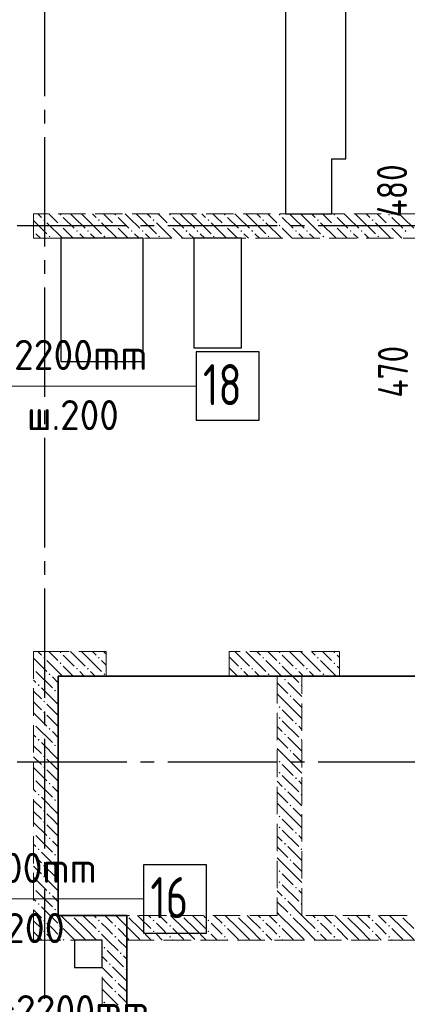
# Model space of a CAD drawing. Header units: millimetres. Extents: x 0 to 43617, y 0 to 59400.
# Tile 26 of 31: x 16142 to 18974, y 44480 to 51678. Entities that reach past the tile are written whole.
import ezdxf

# ---------------------------------------------------------------- set-up
doc = ezdxf.new("R2010")
doc.units = ezdxf.units.MM
doc.linetypes.add('______2', pattern=[270, 200, -70])
doc.linetypes.add('______5', pattern=[1100, 800, -100, 100, -100])
for name, color, linetype, lineweight in [('Standard', 7, 'Continuous', 25), ('ДОП Верх по У', 7, 'Continuous', 25), ('Оси', 40, '______5', 18), ('Позиционная метка номер позиции', 7, 'Continuous', 13), ('Размерная выноска', 7, 'Continuous', 13)]:
    doc.layers.add(name, color=color, linetype=linetype, lineweight=lineweight)
doc.layers.add('ЖБ Перекрытие верхний уровень', color=7, linetype='Continuous', lineweight=25, true_color=0xe0e0ff)
doc.layers.add('ЖБ Стена верхний уровень', color=7, linetype='Continuous', lineweight=25, true_color=0x006e00)
doc.styles.add('GOST 2.304-81', font='txt')
doc.styles.add('ISOCPEUR', font='txt')

msp = doc.modelspace()

# ---------------------------------------------------------------- hatches: boundary and pattern name
at = {"layer": 'ЖБ Стена верхний уровень', "linetype": 'Continuous', "lineweight": 18, "transparency": 33554687}
for points in [[(16434.5, 50253.1), (16440.9, 50259.6), (16447.4, 50253.1), (16440.9, 50246.6)], [(16834.5, 50253.1), (16840.9, 50259.6), (16847.4, 50253.1), (16840.9, 50246.6)], [(17234.5, 50253.1), (17240.9, 50259.6), (17247.4, 50253.1), (17240.9, 50246.6)], [(17634.5, 50253.1), (17640.9, 50259.6), (17647.4, 50253.1), (17640.9, 50246.6)], [(18034.5, 50253.1), (18040.9, 50259.6), (18047.4, 50253.1), (18040.9, 50246.6)], [(18434.5, 50253.1), (18440.9, 50259.6), (18447.4, 50253.1), (18440.9, 50246.6)], [(18834.5, 50253.1), (18840.9, 50259.6), (18847.4, 50253.1), (18840.9, 50246.6)], [(16314.5, 50213.1), (16321, 50219.6), (16327.5, 50213.1), (16321, 50206.6)], [(16434.5, 50173.1), (16440.9, 50179.6), (16447.4, 50173.1), (16440.9, 50166.6)], [(16714.5, 50213.1), (16721, 50219.6), (16727.5, 50213.1), (16721, 50206.6)], [(16834.5, 50173.1), (16840.9, 50179.6), (16847.4, 50173.1), (16840.9, 50166.6)], [(17114.5, 50213.1), (17121, 50219.6), (17127.5, 50213.1), (17121, 50206.6)], [(17234.5, 50173.1), (17240.9, 50179.6), (17247.4, 50173.1), (17240.9, 50166.6)], [(17514.5, 50213.1), (17521, 50219.6), (17527.5, 50213.1), (17521, 50206.6)], [(17634.5, 50173.1), (17640.9, 50179.6), (17647.4, 50173.1), (17640.9, 50166.6)], [(17914.5, 50213.1), (17921, 50219.6), (17927.5, 50213.1), (17921, 50206.6)], [(18034.5, 50173.1), (18040.9, 50179.6), (18047.4, 50173.1), (18040.9, 50166.6)], [(18314.5, 50213.1), (18321, 50219.6), (18327.5, 50213.1), (18321, 50206.6)], [(18434.5, 50173.1), (18440.9, 50179.6), (18447.4, 50173.1), (18440.9, 50166.6)], [(18714.5, 50213.1), (18721, 50219.6), (18727.4, 50213.1), (18721, 50206.6)], [(18834.5, 50173.1), (18840.9, 50179.6), (18847.4, 50173.1), (18840.9, 50166.6)], [(16244, 50136.6), (16247.4, 50133.1), (16244, 50129.7)], [(16554.4, 50133.1), (16560.9, 50139.6), (16567.4, 50133.1), (16560.9, 50126.6)], [(16634.5, 50133.1), (16640.9, 50139.6), (16647.4, 50133.1), (16640.9, 50126.6)], [(16954.4, 50133.1), (16960.9, 50139.6), (16967.4, 50133.1), (16960.9, 50126.6)], [(17034.5, 50133.1), (17040.9, 50139.6), (17047.4, 50133.1), (17040.9, 50126.6)], [(17354.4, 50133.1), (17360.9, 50139.6), (17367.4, 50133.1), (17360.9, 50126.6)], [(17434.5, 50133.1), (17440.9, 50139.6), (17447.4, 50133.1), (17440.9, 50126.6)], [(17754.4, 50133.1), (17760.9, 50139.6), (17767.4, 50133.1), (17760.9, 50126.6)], [(17834.5, 50133.1), (17840.9, 50139.6), (17847.4, 50133.1), (17840.9, 50126.6)], [(18154.4, 50133.1), (18160.9, 50139.6), (18167.4, 50133.1), (18160.9, 50126.6)], [(18234.5, 50133.1), (18240.9, 50139.6), (18247.4, 50133.1), (18240.9, 50126.6)], [(18554.4, 50133.1), (18560.9, 50139.6), (18567.4, 50133.1), (18560.9, 50126.6)], [(18634.5, 50133.1), (18640.9, 50139.6), (18647.4, 50133.1), (18640.9, 50126.6)], [(18954.4, 50133.1), (18960.9, 50139.6), (18967.4, 50133.1), (18960.9, 50126.6)], [(16354.4, 50093.1), (16360.9, 50099.6), (16367.4, 50093.1), (16360.9, 50086.6)], [(16754.4, 50093.1), (16760.9, 50099.6), (16767.4, 50093.1), (16760.9, 50086.6)], [(17154.4, 50093.1), (17160.9, 50099.6), (17167.4, 50093.1), (17160.9, 50086.6)], [(17554.4, 50093.1), (17560.9, 50099.6), (17567.4, 50093.1), (17560.9, 50086.6)], [(17954.4, 50093.1), (17960.9, 50099.6), (17967.4, 50093.1), (17960.9, 50086.6)], [(18354.4, 50093.1), (18360.9, 50099.6), (18367.4, 50093.1), (18360.9, 50086.6)], [(18754.4, 50093.1), (18760.9, 50099.6), (18767.4, 50093.1), (18760.9, 50086.6)], [(16314.5, 47013.1), (16321, 47019.6), (16327.5, 47013.1), (16321, 47006.6)], [(16434.5, 47053.1), (16440.9, 47059.6), (16447.4, 47053.1), (16440.9, 47046.6)], [(16714.5, 47013.1), (16721, 47019.6), (16727.5, 47013.1), (16721, 47006.6)], [(17914.5, 47013.1), (17921, 47019.6), (17927.5, 47013.1), (17921, 47006.6)], [(18034.5, 47053.1), (18040.9, 47059.6), (18047.4, 47053.1), (18040.9, 47046.6)], [(18314.5, 47013.1), (18321, 47019.6), (18327.4, 47013.1), (18321, 47006.6)], [(18434.5, 47053.1), (18440.9, 47059.6), (18447.4, 47053.1), (18440.9, 47046.6)], [(16244, 46936.6), (16247.4, 46933.1), (16244, 46929.7)], [(16434.5, 46973.1), (16440.9, 46979.6), (16447.4, 46973.1), (16440.9, 46966.6)], [(16554.4, 46933.1), (16560.9, 46939.6), (16567.4, 46933.1), (16560.9, 46926.6)], [(16634.5, 46933.1), (16640.9, 46939.6), (16647.4, 46933.1), (16640.9, 46926.6)], [(17754.4, 46933.1), (17760.9, 46939.6), (17767.4, 46933.1), (17760.9, 46926.6)], [(17834.5, 46933.1), (17840.9, 46939.6), (17847.4, 46933.1), (17840.9, 46926.6)], [(18034.5, 46973.1), (18040.9, 46979.6), (18047.4, 46973.1), (18040.9, 46966.6)], [(18154.4, 46933.1), (18160.9, 46939.6), (18167.4, 46933.1), (18160.9, 46926.6)], [(18234.5, 46933.1), (18240.9, 46939.6), (18247.4, 46933.1), (18240.9, 46926.6)], [(18434.5, 46973.1), (18440.9, 46979.6), (18447.4, 46973.1), (18440.9, 46966.6)], [(16354.4, 46893.1), (16360.9, 46899.6), (16367.4, 46893.1), (16360.9, 46886.6)], [(16754.4, 46893.1), (16760.9, 46899.6), (16767.4, 46893.1), (16760.9, 46886.6)], [(17954.4, 46893.1), (17960.9, 46899.6), (17967.4, 46893.1), (17960.9, 46886.6)], [(18354.4, 46893.1), (18360.9, 46899.6), (18367.4, 46893.1), (18360.9, 46886.6)], [(16274.5, 46813.1), (16281, 46819.6), (16287.5, 46813.1), (16281, 46806.6)], [(18074.5, 46853.1), (18081, 46859.6), (18087.5, 46853.1), (18081, 46846.6)], [(18194.5, 46813.1), (18201, 46819.6), (18204, 46816.6), (18204, 46809.7), (18201, 46806.6)], [(16394.5, 46773.1), (16401, 46779.6), (16407.5, 46773.1), (16401, 46766.6)], [(18114.5, 46733.1), (18121, 46739.6), (18127.5, 46733.1), (18121, 46726.6)], [(16314.5, 46693.1), (16321, 46699.6), (16327.5, 46693.1), (16321, 46686.6)], [(18034.5, 46653.1), (18040.9, 46659.6), (18047.4, 46653.1), (18040.9, 46646.6)], [(16314.5, 46613.1), (16321, 46619.6), (16327.5, 46613.1), (16321, 46606.6)], [(18034.5, 46573.1), (18040.9, 46579.6), (18047.4, 46573.1), (18040.9, 46566.6)], [(16244, 46536.6), (16247.4, 46533.1), (16244, 46529.7)], [(18154.4, 46533.1), (18160.9, 46539.6), (18167.4, 46533.1), (18160.9, 46526.6)], [(16354.4, 46493.1), (16360.9, 46499.6), (16367.4, 46493.1), (16360.9, 46486.6)], [(18074.5, 46453.1), (18081, 46459.6), (18087.5, 46453.1), (18081, 46446.6)], [(16274.5, 46413.1), (16281, 46419.6), (16287.5, 46413.1), (16281, 46406.6)], [(16394.5, 46373.1), (16401, 46379.6), (16407.5, 46373.1), (16401, 46366.6)], [(18194.5, 46413.1), (18201, 46419.6), (18204, 46416.6), (18204, 46409.7), (18201, 46406.6)], [(16314.5, 46293.1), (16321, 46299.6), (16327.5, 46293.1), (16321, 46286.6)], [(18114.5, 46333.1), (18121, 46339.6), (18127.5, 46333.1), (18121, 46326.6)], [(16314.5, 46213.1), (16321, 46219.6), (16327.5, 46213.1), (16321, 46206.6)], [(18034.5, 46253.1), (18040.9, 46259.6), (18047.4, 46253.1), (18040.9, 46246.6)], [(18034.5, 46173.1), (18040.9, 46179.6), (18047.4, 46173.1), (18040.9, 46166.6)], [(16244, 46136.6), (16247.4, 46133.1), (16244, 46129.7)], [(16354.4, 46093.1), (16360.9, 46099.6), (16367.4, 46093.1), (16360.9, 46086.6)], [(18154.4, 46133.1), (18160.9, 46139.6), (18167.4, 46133.1), (18160.9, 46126.6)], [(16274.5, 46013.1), (16281, 46019.6), (16287.5, 46013.1), (16281, 46006.6)], [(18074.5, 46053.1), (18081, 46059.6), (18087.5, 46053.1), (18081, 46046.6)], [(18194.5, 46013.1), (18201, 46019.6), (18204, 46016.6), (18204, 46009.7), (18201, 46006.6)], [(16394.5, 45973.1), (16401, 45979.6), (16407.5, 45973.1), (16401, 45966.6)], [(18114.5, 45933.1), (18121, 45939.6), (18127.5, 45933.1), (18121, 45926.6)], [(16314.5, 45893.1), (16321, 45899.6), (16327.5, 45893.1), (16321, 45886.6)], [(18034.5, 45853.1), (18040.9, 45859.6), (18047.4, 45853.1), (18040.9, 45846.6)], [(16314.5, 45813.1), (16321, 45819.6), (16327.5, 45813.1), (16321, 45806.6)], [(16244, 45736.6), (16247.4, 45733.1), (16244, 45729.7)], [(18034.5, 45773.1), (18040.9, 45779.6), (18047.4, 45773.1), (18040.9, 45766.6)], [(18154.4, 45733.1), (18160.9, 45739.6), (18167.4, 45733.1), (18160.9, 45726.6)], [(16354.4, 45693.1), (16360.9, 45699.6), (16367.4, 45693.1), (16360.9, 45686.6)], [(18074.5, 45653.1), (18081, 45659.6), (18087.5, 45653.1), (18081, 45646.6)], [(16274.5, 45613.1), (16281, 45619.6), (16287.5, 45613.1), (16281, 45606.6)], [(16394.5, 45573.1), (16401, 45579.6), (16407.5, 45573.1), (16401, 45566.6)], [(18194.5, 45613.1), (18201, 45619.6), (18204, 45616.6), (18204, 45609.7), (18201, 45606.6)], [(16314.5, 45493.1), (16321, 45499.6), (16327.5, 45493.1), (16321, 45486.6)], [(18114.5, 45533.1), (18121, 45539.6), (18127.5, 45533.1), (18121, 45526.6)], [(18034.5, 45453.1), (18040.9, 45459.6), (18047.4, 45453.1), (18040.9, 45446.6)], [(16314.5, 45413.1), (16321, 45419.6), (16327.5, 45413.1), (16321, 45406.6)], [(18034.5, 45373.1), (18040.9, 45379.6), (18047.4, 45373.1), (18040.9, 45366.6)], [(16244, 45336.6), (16247.4, 45333.1), (16244, 45329.7)], [(16354.4, 45293.1), (16360.9, 45299.6), (16367.4, 45293.1), (16360.9, 45286.6)], [(18154.4, 45333.1), (18160.9, 45339.6), (18167.4, 45333.1), (18160.9, 45326.6)], [(16274.5, 45213.1), (16281, 45219.6), (16287.5, 45213.1), (16281, 45206.6)], [(18074.5, 45253.1), (18081, 45259.6), (18087.5, 45253.1), (18081, 45246.6)], [(18194.5, 45213.1), (18201, 45219.6), (18204, 45216.6), (18204, 45209.7), (18201, 45206.6)], [(16394.5, 45173.1), (16401, 45179.6), (16407.5, 45173.1), (16401, 45166.6)], [(18114.5, 45133.1), (18121, 45139.6), (18127.5, 45133.1), (18124.3, 45130), (18117.6, 45130)], [(16314.5, 45093.1), (16321, 45099.6), (16327.5, 45093.1), (16321, 45086.6)], [(16524.3, 45130), (16521, 45126.6), (16517.6, 45130)], [(16714.5, 45093.1), (16721, 45099.6), (16727.5, 45093.1), (16721, 45086.6)], [(16924.3, 45130), (16921, 45126.6), (16917.6, 45130)], [(17114.5, 45093.1), (17121, 45099.6), (17127.5, 45093.1), (17121, 45086.6)], [(17324.3, 45130), (17321, 45126.6), (17317.6, 45130)], [(17514.5, 45093.1), (17521, 45099.6), (17527.5, 45093.1), (17521, 45086.6)], [(17724.3, 45130), (17721, 45126.6), (17717.6, 45130)], [(17914.5, 45093.1), (17921, 45099.6), (17927.5, 45093.1), (17921, 45086.6)], [(18124.3, 45130), (18121, 45126.6), (18117.6, 45130)], [(18314.5, 45093.1), (18321, 45099.6), (18327.4, 45093.1), (18321, 45086.6)], [(18524.3, 45130), (18521, 45126.6), (18517.6, 45130)], [(18714.5, 45093.1), (18721, 45099.6), (18727.4, 45093.1), (18721, 45086.6)], [(18924.3, 45130), (18921, 45126.6), (18917.6, 45130)], [(16314.5, 45013.1), (16321, 45019.6), (16327.5, 45013.1), (16321, 45006.6)], [(16434.5, 45053.1), (16440.9, 45059.6), (16447.4, 45053.1), (16440.9, 45046.6)], [(16714.5, 45013.1), (16721, 45019.6), (16727.5, 45013.1), (16721, 45006.6)], [(16834.5, 45053.1), (16840.9, 45059.6), (16847.4, 45053.1), (16840.9, 45046.6)], [(17114.5, 45013.1), (17121, 45019.6), (17127.5, 45013.1), (17121, 45006.6)], [(17234.5, 45053.1), (17240.9, 45059.6), (17247.4, 45053.1), (17240.9, 45046.6)], [(17514.5, 45013.1), (17521, 45019.6), (17527.5, 45013.1), (17521, 45006.6)], [(17634.5, 45053.1), (17640.9, 45059.6), (17647.4, 45053.1), (17640.9, 45046.6)], [(17914.5, 45013.1), (17921, 45019.6), (17927.5, 45013.1), (17921, 45006.6)], [(18034.5, 45053.1), (18040.9, 45059.6), (18047.4, 45053.1), (18040.9, 45046.6)], [(18314.5, 45013.1), (18321, 45019.6), (18327.4, 45013.1), (18321, 45006.6)], [(18434.5, 45053.1), (18440.9, 45059.6), (18447.4, 45053.1), (18440.9, 45046.6)], [(18714.5, 45013.1), (18721, 45019.6), (18727.4, 45013.1), (18721, 45006.6)], [(18834.5, 45053.1), (18840.9, 45059.6), (18847.4, 45053.1), (18840.9, 45046.6)], [(16434.5, 44973.1), (16440.9, 44979.6), (16447.4, 44973.1), (16440.9, 44966.6)], [(16834.5, 44973.1), (16840.9, 44979.6), (16847.4, 44973.1), (16840.9, 44966.6)], [(17234.5, 44973.1), (17240.9, 44979.6), (17247.4, 44973.1), (17240.9, 44966.6)], [(17634.5, 44973.1), (17640.9, 44979.6), (17647.4, 44973.1), (17640.9, 44966.6)], [(18034.5, 44973.1), (18040.9, 44979.6), (18047.4, 44973.1), (18040.9, 44966.6)], [(18434.5, 44973.1), (18440.9, 44979.6), (18447.4, 44973.1), (18440.9, 44966.6)], [(18834.5, 44973.1), (18840.9, 44979.6), (18847.4, 44973.1), (18840.9, 44966.6)], [(16754.4, 44893.1), (16760.9, 44899.6), (16767.4, 44893.1), (16760.9, 44886.6)], [(16874.5, 44853.1), (16881, 44859.6), (16887.5, 44853.1), (16881, 44846.6)], [(16794.5, 44773.1), (16801, 44779.6), (16807.5, 44773.1), (16801, 44766.6)], [(16914.5, 44733.1), (16921, 44739.6), (16924, 44736.6), (16924, 44729.7), (16921, 44726.6)], [(16834.5, 44653.1), (16840.9, 44659.6), (16847.4, 44653.1), (16840.9, 44646.6)], [(16834.5, 44573.1), (16840.9, 44579.6), (16847.4, 44573.1), (16840.9, 44566.6)], [(16754.4, 44493.1), (16760.9, 44499.6), (16767.4, 44493.1), (16760.9, 44486.6)]]:
    msp.add_hatch(color=7, dxfattribs=at).paths.add_polyline_path(points, flags=16)

# ---------------------------------------------------------------- linework, layer by layer
at = {"layer": 'Standard', "color": 7, "linetype": 'Continuous', "lineweight": 25, "transparency": 33554687}
for p, q in [((18084, 51920), (18084, 50260)), ((18524, 50660), (18524, 51920)), ((18424, 50260), (18424, 50660)), ((18424, 50660), (18524, 50660)), ((18084, 50260), (18424, 50260)), ((16444, 50080), (16444, 49180)), ((17044, 50080), (16444, 50080)), ((17044, 49180), (17044, 50080)), ((17414, 50080), (17414, 49280)), ((17764, 50080), (17414, 50080)), ((17764, 49280), (17764, 50080)), ((17414, 49280), (17764, 49280)), ((16444, 49180), (17044, 49180)), ((16424, 46880), (16424, 45130)), ((20864, 46880), (16424, 46880)), ((16424, 45130), (16924, 45130)), ((16924, 45130), (16924, 43755)), ((16544, 44950), (16544, 44750)), ((16744, 44950), (16544, 44950)), ((16744, 44750), (16744, 44950)), ((16544, 44750), (16744, 44750))]:
    msp.add_line(p, q, dxfattribs=at)
at = {"layer": 'ДОП Верх по У', "color": 7, "linetype": 'Continuous', "lineweight": 13, "transparency": 33554687}
for p, q in [((15231.6, 49000), (17317.6, 49000)), ((14847.2, 45250), (16955.2, 45250))]:
    msp.add_line(p, q, dxfattribs=at)
at = {"layer": 'ДОП Верх по У', "color": 7, "linetype": 'Continuous', "lineweight": 25, "transparency": 33554687}
for points in [[(17431.6, 48750), (17891.6, 48750), (17891.6, 49250), (17431.6, 49250), (17431.6, 48750)], [(17047.2, 45000), (17507.2, 45000), (17507.2, 45500), (17047.2, 45500), (17047.2, 45000)]]:
    msp.add_lwpolyline(points, dxfattribs=at)
at = {"layer": 'ЖБ Перекрытие верхний уровень', "color": 7, "linetype": 'Continuous', "lineweight": 18, "transparency": 33554687}
for p, q in [((18084, 51920), (18084, 50660)), ((18524, 50660), (18524, 51920)), ((18084, 50660), (18084, 50260)), ((18424, 50260), (18424, 50660)), ((18424, 50660), (18524, 50660)), ((18084, 50260), (18424, 50260)), ((17044, 50080), (16444, 50080)), ((16444, 50080), (16444, 49180)), ((17044, 49180), (17044, 50080)), ((17764, 50080), (17414, 50080)), ((17414, 50080), (17414, 49280)), ((17764, 49280), (17764, 50080)), ((17414, 49280), (17764, 49280)), ((16444, 49180), (17044, 49180)), ((20864, 46880), (16424, 46880)), ((16424, 46880), (16424, 45130)), ((16424, 45130), (16924, 45130)), ((16924, 45130), (16924, 44950)), ((16744, 44950), (16544, 44950)), ((16544, 44950), (16544, 44750)), ((16744, 44750), (16744, 44950)), ((16924, 44950), (16924, 43755)), ((16544, 44750), (16744, 44750))]:
    msp.add_line(p, q, dxfattribs=at)
at = {"layer": 'ЖБ Стена верхний уровень', "color": 251, "linetype": '______2', "lineweight": 13, "true_color": 0x656565, "transparency": 33554687}
for p, q in [((22024, 50260), (16244, 50260)), ((16244, 50260), (16244, 50080)), ((16244, 50080), (22024, 50080)), ((16424, 47060), (16244, 47060)), ((16244, 47060), (16244, 45130)), ((16774, 47060), (16424, 47060)), ((16774, 47060), (16774, 46880)), ((17674, 46880), (17674, 47060)), ((18024, 47060), (17674, 47060)), ((18204, 47060), (18024, 47060)), ((18479, 47060), (18204, 47060)), ((18479, 47060), (18479, 46880)), ((16424, 45130), (16424, 46880)), ((16424, 46880), (16774, 46880)), ((17674, 46880), (18024, 46880)), ((18024, 46880), (18024, 45130)), ((18204, 46880), (18479, 46880)), ((18204, 45130), (18204, 46880)), ((16244, 45130), (16244, 44950)), ((18024, 45130), (16424, 45130)), ((20864, 45130), (18204, 45130)), ((16244, 44950), (16744, 44950)), ((16744, 44950), (16744, 42420)), ((16924, 44950), (18024, 44950)), ((16924, 42420), (16924, 44950)), ((18024, 44950), (20864, 44950))]:
    msp.add_line(p, q, dxfattribs=at)
at = {"layer": 'ЖБ Стена верхний уровень', "color": 9, "linetype": 'Continuous', "lineweight": 18, "true_color": 0xc7c7c7, "transparency": 33554687}
for p, q in [((16274.1, 50260), (16301, 50233.1)), ((16381, 50233.1), (16354.1, 50260)), ((16540.9, 50233.1), (16514.1, 50260)), ((16594.1, 50260), (16621, 50233.1)), ((16674.1, 50260), (16701, 50233.1)), ((16781, 50233.1), (16754.1, 50260)), ((16940.9, 50233.1), (16914.1, 50260)), ((16994.1, 50260), (17021, 50233.1)), ((17074.1, 50260), (17101, 50233.1)), ((17181, 50233.1), (17154.1, 50260)), ((17340.9, 50233.1), (17314.1, 50260)), ((17394.1, 50260), (17421, 50233.1)), ((17474.1, 50260), (17501, 50233.1)), ((17581, 50233.1), (17554.1, 50260)), ((17740.9, 50233.1), (17714.1, 50260)), ((17794.1, 50260), (17821, 50233.1)), ((17874.1, 50260), (17901, 50233.1)), ((17981, 50233.1), (17954.1, 50260)), ((18140.9, 50233.1), (18114.1, 50260)), ((18194.1, 50260), (18221, 50233.1)), ((18274.1, 50260), (18301, 50233.1)), ((18381, 50233.1), (18354.1, 50260)), ((18540.9, 50233.1), (18514.1, 50260)), ((18594.1, 50260), (18621, 50233.1)), ((18674.1, 50260), (18701, 50233.1)), ((18781, 50233.1), (18754.1, 50260)), ((18940.9, 50233.1), (18914.1, 50260)), ((16244, 50210.1), (16340.9, 50113.1)), ((16340.9, 50193.1), (16454.1, 50080)), ((16421, 50193.1), (16381, 50233.1)), ((16460.9, 50233.1), (16540.9, 50153.1)), ((16540.9, 50233.1), (16621, 50153.1)), ((16621, 50233.1), (16740.9, 50113.1)), ((16740.9, 50193.1), (16854.1, 50080)), ((16821, 50193.1), (16781, 50233.1)), ((16860.9, 50233.1), (16940.9, 50153.1)), ((16940.9, 50233.1), (17021, 50153.1)), ((17021, 50233.1), (17140.9, 50113.1)), ((17140.9, 50193.1), (17254.1, 50080)), ((17221, 50193.1), (17181, 50233.1)), ((17260.9, 50233.1), (17340.9, 50153.1)), ((17340.9, 50233.1), (17421, 50153.1)), ((17421, 50233.1), (17540.9, 50113.1)), ((17540.9, 50193.1), (17654.1, 50080)), ((17621, 50193.1), (17581, 50233.1)), ((17660.9, 50233.1), (17740.9, 50153.1)), ((17740.9, 50233.1), (17821, 50153.1)), ((17821, 50233.1), (17940.9, 50113.1)), ((17940.9, 50193.1), (18054.1, 50080)), ((18021, 50193.1), (17981, 50233.1)), ((18060.9, 50233.1), (18140.9, 50153.1)), ((18140.9, 50233.1), (18221, 50153.1)), ((18221, 50233.1), (18340.9, 50113.1)), ((18340.9, 50193.1), (18454.1, 50080)), ((18421, 50193.1), (18381, 50233.1)), ((18460.9, 50233.1), (18540.9, 50153.1)), ((18540.9, 50233.1), (18621, 50153.1)), ((18621, 50233.1), (18740.9, 50113.1)), ((18740.9, 50193.1), (18854.1, 50080)), ((18821, 50193.1), (18781, 50233.1)), ((18860.9, 50233.1), (18940.9, 50153.1)), ((18940.9, 50233.1), (19021, 50153.1)), ((16260.9, 50113.1), (16294.1, 50080)), ((16460.9, 50153.1), (16534.1, 50080)), ((16614.1, 50080), (16581, 50113.1)), ((16660.9, 50113.1), (16694.1, 50080)), ((16860.9, 50153.1), (16934.1, 50080)), ((17014.1, 50080), (16981, 50113.1)), ((17060.9, 50113.1), (17094.1, 50080)), ((17260.9, 50153.1), (17334.1, 50080)), ((17414.1, 50080), (17381, 50113.1)), ((17460.9, 50113.1), (17494.1, 50080)), ((17660.9, 50153.1), (17734.1, 50080)), ((17814.1, 50080), (17781, 50113.1)), ((17860.9, 50113.1), (17894.1, 50080)), ((18060.9, 50153.1), (18134.1, 50080)), ((18214.1, 50080), (18181, 50113.1)), ((18260.9, 50113.1), (18294.1, 50080)), ((18460.9, 50153.1), (18534.1, 50080)), ((18614.1, 50080), (18581, 50113.1)), ((18660.9, 50113.1), (18694.1, 50080)), ((18860.9, 50153.1), (18934.1, 50080)), ((16244, 47010.1), (16340.9, 46913.1)), ((16274.1, 47060), (16301, 47033.1)), ((16381, 47033.1), (16354.1, 47060)), ((16421, 46993.1), (16381, 47033.1)), ((16460.9, 47033.1), (16540.9, 46953.1)), ((16540.9, 47033.1), (16514.1, 47060)), ((16540.9, 47033.1), (16621, 46953.1)), ((16594.1, 47060), (16621, 47033.1)), ((16621, 47033.1), (16740.9, 46913.1)), ((16674.1, 47060), (16701, 47033.1)), ((16774, 47040.1), (16754.1, 47060)), ((17674, 47020.1), (17740.9, 46953.1)), ((17740.9, 47033.1), (17714.1, 47060)), ((17740.9, 47033.1), (17821, 46953.1)), ((17794.1, 47060), (17821, 47033.1)), ((17821, 47033.1), (17940.9, 46913.1)), ((17874.1, 47060), (17901, 47033.1)), ((17981, 47033.1), (17954.1, 47060)), ((18021, 46993.1), (17981, 47033.1)), ((18060.9, 47033.1), (18140.9, 46953.1)), ((18140.9, 47033.1), (18114.1, 47060)), ((18140.9, 47033.1), (18204, 46970.1)), ((18194.1, 47060), (18204, 47050.1)), ((18204, 47050.1), (18221, 47033.1)), ((18221, 47033.1), (18340.9, 46913.1)), ((18274.1, 47060), (18301, 47033.1)), ((18381, 47033.1), (18354.1, 47060)), ((18421, 46993.1), (18381, 47033.1)), ((18460.9, 47033.1), (18479, 47015.1)), ((16340.9, 46993.1), (16424, 46910.1)), ((16740.9, 46993.1), (16774, 46960.1)), ((17674, 46940.1), (17734.1, 46880)), ((17940.9, 46993.1), (18024, 46910.1)), ((18060.9, 46953.1), (18181, 46833.1)), ((18204, 46970.1), (18221, 46953.1)), ((18460.9, 46953.1), (18479, 46935.1)), ((16260.9, 46913.1), (16381, 46793.1)), ((16381, 46873.1), (16424, 46830.1)), ((17814.1, 46880), (17781, 46913.1)), ((17860.9, 46913.1), (17894.1, 46880)), ((18024, 46910.1), (18060.9, 46873.1)), ((18204, 46890.1), (18181, 46913.1)), ((16260.9, 46833.1), (16244, 46850.1)), ((16301, 46793.1), (16421, 46673.1)), ((18024, 46830.1), (18101, 46753.1)), ((18204, 46730.1), (18101, 46833.1)), ((16244, 46770.1), (16301, 46713.1)), ((16424, 46750.1), (16421, 46753.1)), ((18140.9, 46633.1), (18024, 46750.1)), ((16244, 46690.1), (16301, 46633.1)), ((16381, 46633.1), (16340.9, 46673.1)), ((18140.9, 46713.1), (18204, 46650.1)), ((16244, 46610.1), (16340.9, 46513.1)), ((16340.9, 46593.1), (16424, 46510.1)), ((16421, 46593.1), (16381, 46633.1)), ((18060.9, 46633.1), (18140.9, 46553.1)), ((18140.9, 46633.1), (18204, 46570.1)), ((16260.9, 46513.1), (16381, 46393.1)), ((18024, 46510.1), (18060.9, 46473.1)), ((18060.9, 46553.1), (18181, 46433.1)), ((18204, 46490.1), (18181, 46513.1)), ((16260.9, 46433.1), (16244, 46450.1)), ((16381, 46473.1), (16424, 46430.1)), ((18024, 46430.1), (18101, 46353.1)), ((18204, 46330.1), (18101, 46433.1)), ((16244, 46370.1), (16301, 46313.1)), ((16301, 46393.1), (16421, 46273.1)), ((16244, 46290.1), (16301, 46233.1)), ((16424, 46350.1), (16421, 46353.1)), ((18140.9, 46233.1), (18024, 46350.1)), ((18140.9, 46313.1), (18204, 46250.1)), ((16381, 46233.1), (16340.9, 46273.1)), ((16421, 46193.1), (16381, 46233.1)), ((18060.9, 46233.1), (18140.9, 46153.1)), ((18140.9, 46233.1), (18204, 46170.1)), ((16244, 46210.1), (16340.9, 46113.1)), ((16340.9, 46193.1), (16424, 46110.1)), ((18060.9, 46153.1), (18181, 46033.1)), ((16260.9, 46113.1), (16381, 45993.1)), ((16381, 46073.1), (16424, 46030.1)), ((18024, 46110.1), (18060.9, 46073.1)), ((18204, 46090.1), (18181, 46113.1)), ((16260.9, 46033.1), (16244, 46050.1)), ((18024, 46030.1), (18101, 45953.1)), ((18204, 45930.1), (18101, 46033.1)), ((16244, 45970.1), (16301, 45913.1)), ((16301, 45993.1), (16421, 45873.1)), ((16424, 45950.1), (16421, 45953.1)), ((18140.9, 45833.1), (18024, 45950.1)), ((16244, 45890.1), (16301, 45833.1)), ((16381, 45833.1), (16340.9, 45873.1)), ((18140.9, 45913.1), (18204, 45850.1)), ((16244, 45810.1), (16340.9, 45713.1)), ((16340.9, 45793.1), (16424, 45710.1)), ((16421, 45793.1), (16381, 45833.1)), ((18060.9, 45833.1), (18140.9, 45753.1)), ((18140.9, 45833.1), (18204, 45770.1)), ((16260.9, 45713.1), (16381, 45593.1)), ((18024, 45710.1), (18060.9, 45673.1)), ((18060.9, 45753.1), (18181, 45633.1)), ((18204, 45690.1), (18181, 45713.1)), ((16260.9, 45633.1), (16244, 45650.1)), ((16381, 45673.1), (16424, 45630.1)), ((16244, 45570.1), (16301, 45513.1)), ((16301, 45593.1), (16421, 45473.1)), ((18024, 45630.1), (18101, 45553.1)), ((18204, 45530.1), (18101, 45633.1)), ((16424, 45550.1), (16421, 45553.1)), ((18140.9, 45433.1), (18024, 45550.1)), ((18140.9, 45513.1), (18204, 45450.1)), ((16244, 45490.1), (16301, 45433.1)), ((16381, 45433.1), (16340.9, 45473.1)), ((16421, 45393.1), (16381, 45433.1)), ((18060.9, 45433.1), (18140.9, 45353.1)), ((18140.9, 45433.1), (18204, 45370.1)), ((16244, 45410.1), (16340.9, 45313.1)), ((16340.9, 45393.1), (16424, 45310.1)), ((18060.9, 45353.1), (18181, 45233.1)), ((16260.9, 45313.1), (16381, 45193.1)), ((18024, 45310.1), (18060.9, 45273.1)), ((18204, 45290.1), (18181, 45313.1)), ((16260.9, 45233.1), (16244, 45250.1)), ((16381, 45273.1), (16424, 45230.1)), ((18024, 45230.1), (18101, 45153.1)), ((18204, 45130.1), (18101, 45233.1)), ((16244, 45170.1), (16284.1, 45130)), ((16301, 45193.1), (16364.1, 45130)), ((16424, 45150.1), (16421, 45153.1)), ((18044.1, 45130), (18024, 45150.1)), ((16244, 45090.1), (16301, 45033.1)), ((16284.1, 45130), (16301, 45113.1)), ((16381, 45033.1), (16340.9, 45073.1)), ((16364.1, 45130), (16421, 45073.1)), ((16540.9, 45033.1), (16444.1, 45130)), ((16540.9, 45113.1), (16621, 45033.1)), ((16621, 45113.1), (16604.1, 45130)), ((16621, 45113.1), (16701, 45033.1)), ((16684.1, 45130), (16701, 45113.1)), ((16781, 45033.1), (16740.9, 45073.1)), ((16764.1, 45130), (16821, 45073.1)), ((16940.9, 45033.1), (16844.1, 45130)), ((16940.9, 45113.1), (17021, 45033.1)), ((17021, 45113.1), (17004.1, 45130)), ((17021, 45113.1), (17101, 45033.1)), ((17084.1, 45130), (17101, 45113.1)), ((17181, 45033.1), (17140.9, 45073.1)), ((17164.1, 45130), (17221, 45073.1)), ((17340.9, 45033.1), (17244.1, 45130)), ((17340.9, 45113.1), (17421, 45033.1)), ((17421, 45113.1), (17404.1, 45130)), ((17421, 45113.1), (17501, 45033.1)), ((17484.1, 45130), (17501, 45113.1)), ((17581, 45033.1), (17540.9, 45073.1)), ((17564.1, 45130), (17621, 45073.1)), ((17740.9, 45033.1), (17644.1, 45130)), ((17740.9, 45113.1), (17821, 45033.1)), ((17821, 45113.1), (17804.1, 45130)), ((17821, 45113.1), (17901, 45033.1)), ((17884.1, 45130), (17901, 45113.1)), ((17981, 45033.1), (17940.9, 45073.1)), ((17964.1, 45130), (18021, 45073.1)), ((18140.9, 45033.1), (18044.1, 45130)), ((18140.9, 45113.1), (18221, 45033.1)), ((18221, 45113.1), (18204.1, 45130)), ((18221, 45113.1), (18301, 45033.1)), ((18284.1, 45130), (18301, 45113.1)), ((18381, 45033.1), (18340.9, 45073.1)), ((18364.1, 45130), (18421, 45073.1)), ((18540.9, 45033.1), (18444.1, 45130)), ((18540.9, 45113.1), (18621, 45033.1)), ((18621, 45113.1), (18604.1, 45130)), ((18621, 45113.1), (18701, 45033.1)), ((18684.1, 45130), (18701, 45113.1)), ((18781, 45033.1), (18740.9, 45073.1)), ((18764.1, 45130), (18821, 45073.1)), ((18940.9, 45033.1), (18844.1, 45130)), ((18940.9, 45113.1), (19021, 45033.1)), ((16244, 45010.1), (16304.1, 44950)), ((16340.9, 44993.1), (16384.1, 44950)), ((16421, 44993.1), (16381, 45033.1)), ((16460.9, 45033.1), (16540.9, 44953.1)), ((16540.9, 45033.1), (16621, 44953.1)), ((16621, 45033.1), (16704.1, 44950)), ((16740.9, 44993.1), (16784.1, 44950)), ((16821, 44993.1), (16781, 45033.1)), ((16860.9, 45033.1), (16940.9, 44953.1)), ((16940.9, 45033.1), (17021, 44953.1)), ((17021, 45033.1), (17104.1, 44950)), ((17140.9, 44993.1), (17184.1, 44950)), ((17221, 44993.1), (17181, 45033.1)), ((17260.9, 45033.1), (17340.9, 44953.1)), ((17340.9, 45033.1), (17421, 44953.1)), ((17421, 45033.1), (17504.1, 44950)), ((17540.9, 44993.1), (17584.1, 44950)), ((17621, 44993.1), (17581, 45033.1)), ((17660.9, 45033.1), (17740.9, 44953.1)), ((17740.9, 45033.1), (17821, 44953.1)), ((17821, 45033.1), (17904.1, 44950)), ((17940.9, 44993.1), (17984.1, 44950)), ((18021, 44993.1), (17981, 45033.1)), ((18060.9, 45033.1), (18140.9, 44953.1)), ((18140.9, 45033.1), (18221, 44953.1)), ((18221, 45033.1), (18304.1, 44950)), ((18340.9, 44993.1), (18384.1, 44950)), ((18421, 44993.1), (18381, 45033.1)), ((18460.9, 45033.1), (18540.9, 44953.1)), ((18540.9, 45033.1), (18621, 44953.1)), ((18621, 45033.1), (18704.1, 44950)), ((18740.9, 44993.1), (18784.1, 44950)), ((18821, 44993.1), (18781, 45033.1)), ((18860.9, 45033.1), (18940.9, 44953.1)), ((18940.9, 45033.1), (19021, 44953.1)), ((16460.9, 44953.1), (16464.1, 44950)), ((16784.1, 44950), (16860.9, 44873.1)), ((16860.9, 44953.1), (16864.1, 44950)), ((16864.1, 44950), (16924, 44890.1)), ((17260.9, 44953.1), (17264.1, 44950)), ((17660.9, 44953.1), (17664.1, 44950)), ((18060.9, 44953.1), (18064.1, 44950)), ((18460.9, 44953.1), (18464.1, 44950)), ((18860.9, 44953.1), (18864.1, 44950)), ((16781, 44873.1), (16901, 44753.1)), ((16744, 44830.1), (16781, 44793.1)), ((16924, 44810.1), (16901, 44833.1)), ((16744, 44750.1), (16821, 44673.1)), ((16924, 44650.1), (16821, 44753.1)), ((16781, 44633.1), (16744, 44670.1)), ((16821, 44593.1), (16781, 44633.1)), ((16860.9, 44633.1), (16924, 44570.1)), ((16744, 44590.1), (16860.9, 44473.1)), ((16860.9, 44553.1), (16924, 44490.1))]:
    msp.add_line(p, q, dxfattribs=at)
for points in [[(16460.9, 46953.1), (16534.1, 46880), (16534.1, 46880)], [(18340.9, 46993.1), (18454.1, 46880), (18454.1, 46880)], [(16424, 46910.1), (16454.1, 46880), (16454.1, 46880)], [(16614.1, 46880), (16614.1, 46880), (16581, 46913.1)], [(16660.9, 46913.1), (16694.1, 46880), (16694.1, 46880)], [(18214.1, 46880), (18214.1, 46880), (18204, 46890.1)], [(18260.9, 46913.1), (18294.1, 46880), (18294.1, 46880)]]:
    msp.add_lwpolyline(points, dxfattribs=at)
at = {"layer": 'Оси', "color": 8, "linetype": '______5', "lineweight": -3, "transparency": 33554687}
for p, q in [((16324, 57420), (16324, 7100)), ((26824, 50170), (3600, 50170)), ((26824, 46250), (3600, 46250))]:
    msp.add_line(p, q, dxfattribs=at)
at = {"layer": 'Позиционная метка номер позиции', "color": 7, "linetype": 'Continuous', "lineweight": 13, "transparency": 33554687}
for points in [[(14431.6, 50030), (14931.6, 49530), (14931.6, 49000), (17431.6, 49000)], [(14893, 46350), (14547.2, 46004.2), (14547.2, 45250), (17047.2, 45250)]]:
    msp.add_lwpolyline(points, dxfattribs=at)
at = {"layer": 'Размерная выноска', "color": 7, "linetype": 'Continuous', "lineweight": 35, "transparency": 33554687}
msp.add_lwpolyline([(16924, 42420), (20969, 42420), (20969, 44950), (20864, 44950), (20864, 46880), (16424, 46880), (16424, 45130), (16924, 45130), (16924, 42420)], dxfattribs=at)

# ---------------------------------------------------------------- texts
at = {"layer": 'Standard', "color": 7, "linetype": 'Continuous', "lineweight": 25, "transparency": 33554687, "char_height": 220, "width": 531.967, "attachment_point": 7, "rotation": 90, "style": 'GOST 2.304-81'}
for s, insert in [('480', (18973.1, 50232.2)), ('470', (18979.8, 48915))]:
    msp.add_mtext(s, dxfattribs=dict(at, insert=insert))
at = {"layer": 'ДОП Верх по У', "color": 7, "linetype": 'Continuous', "lineweight": 13, "transparency": 33554687, "attachment_point": 7, "style": 'ISOCPEUR'}
for s, insert, char_height, width in [('\\W0.96;ø12 L=2200mm ', (15251.6, 49117.4), 220, 2150.523), ('\\W0.75;18', (17481.6, 48860), 300, 472.289), ('\\W0.95;15шт. ш.200 ', (15416.6, 48677.4), 220, 1819.893), ('\\W0.96;ø14 L=2200mm ', (14867.2, 45367.4), 220, 2172.611), ('\\W0.75;16', (17097.2, 45110), 300, 472.281), ('\\W0.97;6шт. ш.200 ', (15098.2, 44927.3), 220, 1712.324), ('\\W0.96;ø14 L=2200mm ', (15251.6, 44327.3), 220, 2172.605)]:
    msp.add_mtext(s, dxfattribs=dict(at, insert=insert, char_height=char_height, width=width))

doc.saveas('drawing.dxf')
